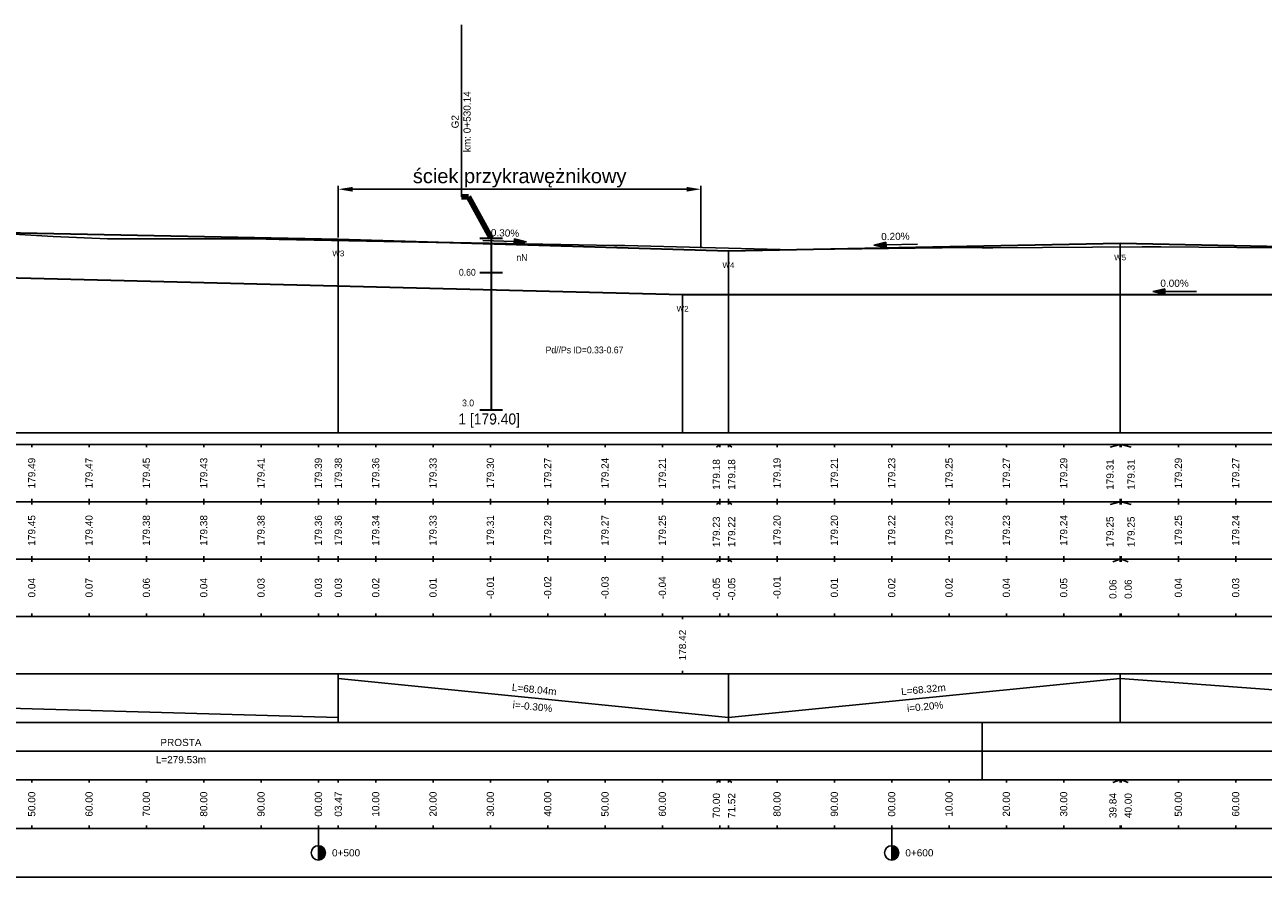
# Model space of a CAD drawing. Header units: metres. Extents: x 7432654 to 7433579, y 5709955 to 5710120.
# Tile 3 of 4: x 7433148 to 7433364, y 5709955 to 5710103. Entities that reach past the tile are written whole.
import ezdxf

# ---------------------------------------------------------------- set-up
doc = ezdxf.new("R2010")
doc.units = ezdxf.units.M
doc.layers.add('_D_8_Wymiary', color=7, linetype='Continuous', lineweight=20)
doc.layers.add('_KN_C-GEOLOGIA', color=34, linetype='Continuous', lineweight=30)
for name, color, linetype in [('C-DROGI-PROFILE', 7, 'Continuous'), ('C-DROGI-PROFILE-ETYKIETY', 7, 'Continuous'), ('C-DROGI-PROFILE-WIDOKI', 7, 'Continuous'), ('C-DROGI-PROFILE-WIDOKI-ETYKIETY', 7, 'Continuous')]:
    doc.layers.add(name, color=color, linetype=linetype)
doc.styles.add('GA5-ATR-TEXT', font='arial.ttf', dxfattribs={"width": 0.9})
doc.styles.get("Standard").update_dxf_attribs({"font": 'arial.ttf'})
doc.styles.add('Styl Arial', font='arial.ttf', dxfattribs={"height": 1})
doc.dimstyles.new('ISO-25', dxfattribs={"dimtxt": 2.5, "dimasz": 2.5, "dimexe": 1.25, "dimexo": 0.625, "dimtad": 1, "dimtxsty": 'Standard', "dimcen": 2.5, "dimadec": 0, "dimazin": 0, "dimtfac": 1, "dimtmove": 0, "dimatfit": 3, "dimfxl": 1, "dimarcsym": 0})

# ---------------------------------------------------------------- blocks, each defined once
blk = doc.blocks.new('*D16')
at = {"layer": '_D_8_Wymiary', "color": 0, "lineweight": -2, "transparency": 16777216}
for p, q in [((7433202.32, 5710066.39), (7433202.32, 5710075.4)), ((7433204.82, 5710074.78), (7433263.08, 5710074.78)), ((7433265.58, 5710064.49), (7433265.58, 5710075.4))]:
    blk.add_line(p, q, dxfattribs=at)
at = {"layer": '_D_8_Wymiary', "color": 0, "transparency": 16777216}
for points in [[(7433204.82, 5710075.19), (7433204.82, 5710074.36), (7433202.32, 5710074.78)], [(7433263.08, 5710075.19), (7433263.08, 5710074.36), (7433265.58, 5710074.78)]]:
    blk.add_solid(points, dxfattribs=at)
at = {"layer": 'Defpoints', "color": 0, "transparency": 16777216}
for p in [(7433265.58, 5710074.78), (7433202.32, 5710066.07), (7433265.58, 5710064.18)]:
    blk.add_point(p, dxfattribs=at)
at = {"layer": '_D_8_Wymiary', "color": 0, "transparency": 16777216, "insert": (7433233.95, 5710076.71), "char_height": 2.5, "attachment_point": 5}
blk.add_mtext('ściek przykrawężnikowy', dxfattribs=at)
blk = doc.blocks.new('kilometraz')
at = {"linetype": 'ByBlock', "lineweight": -2}
blk.add_hatch(color=0, dxfattribs=at).paths.add_polyline_path([(0, -0.5, 0.414214), (0.5, 0, 0.414214), (0, 0.5)])
at = {"color": 0, "linetype": 'ByBlock', "lineweight": -2}
blk.add_line((0, 0.5), (0, -0.5), dxfattribs=at)
blk.add_circle((0, 0), 0.5, dxfattribs=at)
blk = doc.blocks.new('strzalka_poziom_2')
blk.add_hatch(color=256).paths.add_polyline_path([(1, 0.091), (1, -0.091), (1.391, 0)])
blk.add_line((1, 0.091), (1, -0.091))
for points in [[(0, 0), (1, 0)], [(1.391, 0), (1, 0.091)], [(1.391, 0), (1, -0.091)]]:
    blk.add_lwpolyline(points)

msp = doc.modelspace()

# ---------------------------------------------------------------- linework, layer by layer
at = {"layer": '_KN_C-GEOLOGIA'}
for p, q in [((7433226.99, 5710066.272), (7433230.99, 5710066.272)), ((7433228.99, 5710066.272), (7433228.99, 5710036.272)), ((7433226.99, 5710060.272), (7433230.99, 5710060.272)), ((7433226.99, 5710036.272), (7433230.99, 5710036.272))]:
    msp.add_line(p, q, dxfattribs=at)
at = {"layer": 'C-DROGI-PROFILE', "color": 1, "linetype": 'Continuous', "lineweight": 35, "flags": 128}
msp.add_lwpolyline([(7432709.134, 5710075.325), (7432762.185, 5710079.296), (7432765.744, 5710079.531), (7432769.303, 5710079.702), (7432772.862, 5710079.81), (7432776.421, 5710079.855), (7432779.98, 5710079.836), (7432783.539, 5710079.754), (7432787.099, 5710079.609), (7432963.089, 5710070.859), (7433202.324, 5710066.074), (7433270.368, 5710064.032), (7433338.69, 5710065.376), (7433432.443, 5710063.466), (7433474.368, 5710064.935), (7433489.455, 5710063.879), (7433491.613, 5710063.869)], dxfattribs=at)
at = {"layer": 'C-DROGI-PROFILE', "color": 5, "linetype": 'Continuous', "lineweight": 35, "flags": 128}
msp.add_lwpolyline([(7432758.527, 5710072.089), (7432963.119, 5710063.906), (7433262.369, 5710056.425), (7433443.995, 5710056.425)], dxfattribs=at)
at = {"layer": 'C-DROGI-PROFILE', "color": 94, "linetype": 'Continuous', "lineweight": -3, "flags": 128}
msp.add_lwpolyline([(7433132.032, 5710067.756), (7433152.586, 5710066.557), (7433162.087, 5710066.124), (7433187.462, 5710066.112), (7433191.986, 5710066.011), (7433219.407, 5710065.513), (7433222.37, 5710065.513), (7433250.483, 5710064.972), (7433252.294, 5710064.94), (7433279.368, 5710064.28), (7433281.711, 5710064.224), (7433284.261, 5710064.255), (7433312.304, 5710064.589), (7433314.638, 5710064.572), (7433316.508, 5710064.561), (7433342.525, 5710064.759), (7433345.791, 5710064.751), (7433372.231, 5710064.516)], dxfattribs=at)
at = {"layer": 'C-DROGI-PROFILE-ETYKIETY', "color": 7, "linetype": 'Continuous', "lineweight": -3}
for p, q in [((7433223.796, 5710073.468), (7433223.796, 5710103.468)), ((7433202.324, 5710066.074), (7433202.324, 5710032.272)), ((7433338.69, 5710065.376), (7433338.69, 5710032.272)), ((7433270.368, 5710064.032), (7433270.368, 5710032.272)), ((7433262.369, 5710056.425), (7433262.369, 5710032.272))]:
    msp.add_line(p, q, dxfattribs=at)
at = {"layer": 'C-DROGI-PROFILE-WIDOKI', "color": 7, "linetype": 'Continuous', "lineweight": -3}
for p, q in [((7432698.35, 5710032.272), (7433498.85, 5710032.272)), ((7433148.85, 5710030.272), (7433148.85, 5710029.772)), ((7433158.85, 5710030.272), (7433158.85, 5710029.772)), ((7433168.85, 5710030.272), (7433168.85, 5710029.772)), ((7433178.85, 5710030.272), (7433178.85, 5710029.772)), ((7433188.85, 5710030.272), (7433188.85, 5710029.772)), ((7433198.85, 5710030.272), (7433198.85, 5710029.772)), ((7433208.85, 5710030.272), (7433208.85, 5710029.772)), ((7433218.85, 5710030.272), (7433218.85, 5710029.772)), ((7433228.85, 5710030.272), (7433228.85, 5710029.772)), ((7433238.85, 5710030.272), (7433238.85, 5710029.772)), ((7433248.85, 5710030.272), (7433248.85, 5710029.772)), ((7433258.85, 5710030.272), (7433258.85, 5710029.772)), ((7433268.85, 5710030.272), (7433268.85, 5710029.772)), ((7433278.85, 5710030.272), (7433278.85, 5710029.772)), ((7433288.85, 5710030.272), (7433288.85, 5710029.772)), ((7433298.85, 5710030.272), (7433298.85, 5710029.772)), ((7433308.85, 5710030.272), (7433308.85, 5710029.772)), ((7433318.85, 5710030.272), (7433318.85, 5710029.772)), ((7433328.85, 5710030.272), (7433328.85, 5710029.772)), ((7433338.85, 5710030.272), (7433338.85, 5710029.772)), ((7433348.85, 5710030.272), (7433348.85, 5710029.772)), ((7433358.85, 5710030.272), (7433358.85, 5710029.772)), ((7433148.85, 5710020.272), (7433148.85, 5710020.772)), ((7433148.85, 5710020.272), (7433148.85, 5710019.772)), ((7433158.85, 5710020.272), (7433158.85, 5710020.772)), ((7433158.85, 5710020.272), (7433158.85, 5710019.772)), ((7433168.85, 5710020.272), (7433168.85, 5710020.772)), ((7433168.85, 5710020.272), (7433168.85, 5710019.772)), ((7433178.85, 5710020.272), (7433178.85, 5710020.772)), ((7433178.85, 5710020.272), (7433178.85, 5710019.772)), ((7433188.85, 5710020.272), (7433188.85, 5710020.772)), ((7433188.85, 5710020.272), (7433188.85, 5710019.772)), ((7433198.85, 5710020.272), (7433198.85, 5710020.772)), ((7433198.85, 5710020.272), (7433198.85, 5710019.772)), ((7433208.85, 5710020.272), (7433208.85, 5710020.772)), ((7433208.85, 5710020.272), (7433208.85, 5710019.772)), ((7433218.85, 5710020.272), (7433218.85, 5710020.772)), ((7433218.85, 5710020.272), (7433218.85, 5710019.772)), ((7433228.85, 5710020.272), (7433228.85, 5710020.772)), ((7433228.85, 5710020.272), (7433228.85, 5710019.772)), ((7433238.85, 5710020.272), (7433238.85, 5710020.772)), ((7433238.85, 5710020.272), (7433238.85, 5710019.772)), ((7433248.85, 5710020.272), (7433248.85, 5710020.772)), ((7433248.85, 5710020.272), (7433248.85, 5710019.772)), ((7433258.85, 5710020.272), (7433258.85, 5710020.772)), ((7433258.85, 5710020.272), (7433258.85, 5710019.772)), ((7433268.85, 5710020.272), (7433268.85, 5710020.772)), ((7433268.85, 5710020.272), (7433268.85, 5710019.772)), ((7433278.85, 5710020.272), (7433278.85, 5710020.772)), ((7433278.85, 5710020.272), (7433278.85, 5710019.772)), ((7433288.85, 5710020.272), (7433288.85, 5710020.772)), ((7433288.85, 5710020.272), (7433288.85, 5710019.772)), ((7433298.85, 5710020.272), (7433298.85, 5710020.772)), ((7433298.85, 5710020.272), (7433298.85, 5710019.772)), ((7433308.85, 5710020.272), (7433308.85, 5710020.772)), ((7433308.85, 5710020.272), (7433308.85, 5710019.772)), ((7433318.85, 5710020.272), (7433318.85, 5710020.772)), ((7433318.85, 5710020.272), (7433318.85, 5710019.772)), ((7433328.85, 5710020.272), (7433328.85, 5710020.772)), ((7433328.85, 5710020.272), (7433328.85, 5710019.772)), ((7433338.85, 5710020.272), (7433338.85, 5710020.772)), ((7433338.85, 5710020.272), (7433338.85, 5710019.772)), ((7433348.85, 5710020.272), (7433348.85, 5710020.772)), ((7433348.85, 5710020.272), (7433348.85, 5710019.772)), ((7433358.85, 5710020.272), (7433358.85, 5710020.772)), ((7433358.85, 5710020.272), (7433358.85, 5710019.772)), ((7433148.85, 5710010.272), (7433148.85, 5710010.772)), ((7433148.85, 5710010.272), (7433148.85, 5710009.772)), ((7433158.85, 5710010.272), (7433158.85, 5710010.772)), ((7433158.85, 5710010.272), (7433158.85, 5710009.772)), ((7433168.85, 5710010.272), (7433168.85, 5710010.772)), ((7433168.85, 5710010.272), (7433168.85, 5710009.772)), ((7433178.85, 5710010.272), (7433178.85, 5710010.772)), ((7433178.85, 5710010.272), (7433178.85, 5710009.772)), ((7433188.85, 5710010.272), (7433188.85, 5710010.772)), ((7433188.85, 5710010.272), (7433188.85, 5710009.772)), ((7433198.85, 5710010.272), (7433198.85, 5710010.772)), ((7433198.85, 5710010.272), (7433198.85, 5710009.772)), ((7433208.85, 5710010.272), (7433208.85, 5710010.772)), ((7433208.85, 5710010.272), (7433208.85, 5710009.772)), ((7433218.85, 5710010.272), (7433218.85, 5710010.772)), ((7433218.85, 5710010.272), (7433218.85, 5710009.772)), ((7433228.85, 5710010.272), (7433228.85, 5710010.772)), ((7433228.85, 5710010.272), (7433228.85, 5710009.772)), ((7433238.85, 5710010.272), (7433238.85, 5710010.772)), ((7433238.85, 5710010.272), (7433238.85, 5710009.772)), ((7433248.85, 5710010.272), (7433248.85, 5710010.772)), ((7433248.85, 5710010.272), (7433248.85, 5710009.772)), ((7433258.85, 5710010.272), (7433258.85, 5710010.772)), ((7433258.85, 5710010.272), (7433258.85, 5710009.772)), ((7433268.85, 5710010.272), (7433268.85, 5710010.772)), ((7433268.85, 5710010.272), (7433268.85, 5710009.772)), ((7433278.85, 5710010.272), (7433278.85, 5710010.772)), ((7433278.85, 5710010.272), (7433278.85, 5710009.772)), ((7433288.85, 5710010.272), (7433288.85, 5710010.772)), ((7433288.85, 5710010.272), (7433288.85, 5710009.772)), ((7433298.85, 5710010.272), (7433298.85, 5710010.772)), ((7433298.85, 5710010.272), (7433298.85, 5710009.772)), ((7433308.85, 5710010.272), (7433308.85, 5710010.772)), ((7433308.85, 5710010.272), (7433308.85, 5710009.772)), ((7433318.85, 5710010.272), (7433318.85, 5710010.772)), ((7433318.85, 5710010.272), (7433318.85, 5710009.772)), ((7433328.85, 5710010.272), (7433328.85, 5710010.772)), ((7433328.85, 5710010.272), (7433328.85, 5710009.772)), ((7433338.85, 5710010.272), (7433338.85, 5710010.772)), ((7433338.85, 5710010.272), (7433338.85, 5710009.772)), ((7433348.85, 5710010.272), (7433348.85, 5710010.772)), ((7433348.85, 5710010.272), (7433348.85, 5710009.772)), ((7433358.85, 5710010.272), (7433358.85, 5710010.772)), ((7433358.85, 5710010.272), (7433358.85, 5710009.772)), ((7433148.85, 5710000.272), (7433148.85, 5710000.772)), ((7433158.85, 5710000.272), (7433158.85, 5710000.772)), ((7433168.85, 5710000.272), (7433168.85, 5710000.772)), ((7433178.85, 5710000.272), (7433178.85, 5710000.772)), ((7433188.85, 5710000.272), (7433188.85, 5710000.772)), ((7433198.85, 5710000.272), (7433198.85, 5710000.772)), ((7433208.85, 5710000.272), (7433208.85, 5710000.772)), ((7433218.85, 5710000.272), (7433218.85, 5710000.772)), ((7433228.85, 5710000.272), (7433228.85, 5710000.772)), ((7433238.85, 5710000.272), (7433238.85, 5710000.772)), ((7433248.85, 5710000.272), (7433248.85, 5710000.772)), ((7433258.85, 5710000.272), (7433258.85, 5710000.772)), ((7433268.85, 5710000.272), (7433268.85, 5710000.772)), ((7433278.85, 5710000.272), (7433278.85, 5710000.772)), ((7433288.85, 5710000.272), (7433288.85, 5710000.772)), ((7433298.85, 5710000.272), (7433298.85, 5710000.772)), ((7433308.85, 5710000.272), (7433308.85, 5710000.772)), ((7433318.85, 5710000.272), (7433318.85, 5710000.772)), ((7433328.85, 5710000.272), (7433328.85, 5710000.772)), ((7433338.85, 5710000.272), (7433338.85, 5710000.772)), ((7433348.85, 5710000.272), (7433348.85, 5710000.772)), ((7433358.85, 5710000.272), (7433358.85, 5710000.772)), ((7433202.324, 5709981.772), (7433202.324, 5709990.272)), ((7433270.368, 5709981.772), (7433270.368, 5709990.272)), ((7433338.69, 5709981.772), (7433338.69, 5709990.272)), ((7433314.638, 5709971.772), (7433314.638, 5709981.772)), ((7433148.85, 5709971.772), (7433148.85, 5709971.272)), ((7433158.85, 5709971.772), (7433158.85, 5709971.272)), ((7433168.85, 5709971.772), (7433168.85, 5709971.272)), ((7433178.85, 5709971.772), (7433178.85, 5709971.272)), ((7433188.85, 5709971.772), (7433188.85, 5709971.272)), ((7433198.85, 5709971.772), (7433198.85, 5709971.272)), ((7433208.85, 5709971.772), (7433208.85, 5709971.272)), ((7433218.85, 5709971.772), (7433218.85, 5709971.272)), ((7433228.85, 5709971.772), (7433228.85, 5709971.272)), ((7433238.85, 5709971.772), (7433238.85, 5709971.272)), ((7433248.85, 5709971.772), (7433248.85, 5709971.272)), ((7433258.85, 5709971.772), (7433258.85, 5709971.272)), ((7433268.85, 5709971.772), (7433268.85, 5709971.272)), ((7433278.85, 5709971.772), (7433278.85, 5709971.272)), ((7433288.85, 5709971.772), (7433288.85, 5709971.272)), ((7433298.85, 5709971.772), (7433298.85, 5709971.272)), ((7433308.85, 5709971.772), (7433308.85, 5709971.272)), ((7433318.85, 5709971.772), (7433318.85, 5709971.272)), ((7433328.85, 5709971.772), (7433328.85, 5709971.272)), ((7433338.85, 5709971.772), (7433338.85, 5709971.272)), ((7433348.85, 5709971.772), (7433348.85, 5709971.272)), ((7433358.85, 5709971.772), (7433358.85, 5709971.272)), ((7433148.85, 5709963.272), (7433148.85, 5709963.772)), ((7433158.85, 5709963.272), (7433158.85, 5709963.772)), ((7433168.85, 5709963.272), (7433168.85, 5709963.772)), ((7433178.85, 5709963.272), (7433178.85, 5709963.772)), ((7433188.85, 5709963.272), (7433188.85, 5709963.772)), ((7433198.85, 5709963.272), (7433198.85, 5709963.772)), ((7433198.85, 5709963.272), (7433198.85, 5709958.272)), ((7433208.85, 5709963.272), (7433208.85, 5709963.772)), ((7433218.85, 5709963.272), (7433218.85, 5709963.772)), ((7433228.85, 5709963.272), (7433228.85, 5709963.772)), ((7433238.85, 5709963.272), (7433238.85, 5709963.772)), ((7433248.85, 5709963.272), (7433248.85, 5709963.772)), ((7433258.85, 5709963.272), (7433258.85, 5709963.772)), ((7433268.85, 5709963.272), (7433268.85, 5709963.772)), ((7433278.85, 5709963.272), (7433278.85, 5709963.772)), ((7433288.85, 5709963.272), (7433288.85, 5709963.772)), ((7433298.85, 5709963.272), (7433298.85, 5709963.772)), ((7433298.85, 5709963.272), (7433298.85, 5709958.272)), ((7433308.85, 5709963.272), (7433308.85, 5709963.772)), ((7433318.85, 5709963.272), (7433318.85, 5709963.772)), ((7433328.85, 5709963.272), (7433328.85, 5709963.772)), ((7433338.85, 5709963.272), (7433338.85, 5709963.772)), ((7433348.85, 5709963.272), (7433348.85, 5709963.772)), ((7433358.85, 5709963.272), (7433358.85, 5709963.772))]:
    msp.add_line(p, q, dxfattribs=at)
at = {"layer": 'C-DROGI-PROFILE-WIDOKI', "color": 1, "linetype": 'Continuous', "lineweight": -3}
for p, q in [((7433202.324, 5710030.272), (7433202.324, 5710029.772)), ((7433270.368, 5710030.272), (7433270.368, 5710029.772)), ((7433338.69, 5710030.272), (7433338.69, 5710029.772)), ((7433202.324, 5710020.272), (7433202.324, 5710020.772)), ((7433202.324, 5710020.272), (7433202.324, 5710019.772)), ((7433270.368, 5710020.272), (7433270.368, 5710020.772)), ((7433270.368, 5710020.272), (7433270.368, 5710019.772)), ((7433338.69, 5710020.272), (7433338.69, 5710020.772)), ((7433338.69, 5710020.272), (7433338.69, 5710019.772)), ((7433202.324, 5710010.272), (7433202.324, 5710010.772)), ((7433202.324, 5710010.272), (7433202.324, 5710009.772)), ((7433270.368, 5710010.272), (7433270.368, 5710010.772)), ((7433270.368, 5710010.272), (7433270.368, 5710009.772)), ((7433338.69, 5710010.272), (7433338.69, 5710010.772)), ((7433338.69, 5710010.272), (7433338.69, 5710009.772)), ((7433202.324, 5710000.272), (7433202.324, 5710000.772)), ((7433270.368, 5710000.272), (7433270.368, 5710000.772)), ((7433338.69, 5710000.272), (7433338.69, 5710000.772)), ((7433262.369, 5710000.272), (7433262.369, 5709999.772)), ((7433262.369, 5709990.272), (7433262.369, 5709990.772)), ((7433202.324, 5709971.772), (7433202.324, 5709971.272)), ((7433270.368, 5709971.772), (7433270.368, 5709971.272)), ((7433338.69, 5709971.772), (7433338.69, 5709971.272)), ((7433202.324, 5709963.272), (7433202.324, 5709963.772)), ((7433270.368, 5709963.272), (7433270.368, 5709963.772)), ((7433338.69, 5709963.272), (7433338.69, 5709963.772))]:
    msp.add_line(p, q, dxfattribs=at)
at = {"layer": 'C-DROGI-PROFILE-WIDOKI', "color": 6, "linetype": 'Continuous', "lineweight": -3}
for p, q in [((7432963.089, 5709989.422), (7433202.324, 5709982.622)), ((7433202.324, 5709989.422), (7433270.368, 5709982.622)), ((7433270.368, 5709982.622), (7433338.69, 5709989.422)), ((7433338.69, 5709989.422), (7433432.443, 5709982.622)), ((7432819.087, 5709976.772), (7433498.85, 5709976.772))]:
    msp.add_line(p, q, dxfattribs=at)
at = {"layer": 'C-DROGI-PROFILE-WIDOKI', "color": 7, "linetype": 'Continuous', "lineweight": -3}
for points in [[(7432698.85, 5710020.272), (7433498.85, 5710020.272), (7433498.85, 5710030.272), (7432698.85, 5710030.272)], [(7432698.85, 5710010.272), (7433498.85, 5710010.272), (7433498.85, 5710020.272), (7432698.85, 5710020.272)], [(7432698.85, 5710000.272), (7433498.85, 5710000.272), (7433498.85, 5710010.272), (7432698.85, 5710010.272)], [(7432698.85, 5709990.272), (7433498.85, 5709990.272), (7433498.85, 5710000.272), (7432698.85, 5710000.272)], [(7432698.85, 5709981.772), (7433498.85, 5709981.772), (7433498.85, 5709990.272), (7432698.85, 5709990.272)], [(7432698.85, 5709971.772), (7433498.85, 5709971.772), (7433498.85, 5709981.772), (7432698.85, 5709981.772)], [(7432698.85, 5709963.272), (7433498.85, 5709963.272), (7433498.85, 5709971.772), (7432698.85, 5709971.772)], [(7432698.85, 5709954.772), (7433498.85, 5709954.772), (7433498.85, 5709963.272), (7432698.85, 5709963.272)]]:
    msp.add_3dface(points, dxfattribs=at)
at = {"layer": 'C-DROGI-PROFILE-WIDOKI-ETYKIETY', "color": 7, "linetype": 'Continuous', "lineweight": -3}
for p, q in [((7433268.85, 5710030.272), (7433268.278, 5710029.772)), ((7433270.368, 5710030.272), (7433270.94, 5710029.772)), ((7433338.69, 5710030.272), (7433336.932, 5710029.772)), ((7433338.85, 5710030.272), (7433340.608, 5710029.772)), ((7433268.85, 5710020.272), (7433268.278, 5710019.772)), ((7433270.368, 5710020.272), (7433270.94, 5710019.772)), ((7433338.69, 5710020.272), (7433336.932, 5710019.772)), ((7433338.85, 5710020.272), (7433340.608, 5710019.772)), ((7433268.85, 5710010.272), (7433268.278, 5710009.772)), ((7433270.368, 5710010.272), (7433270.94, 5710009.772)), ((7433338.69, 5710010.272), (7433337.439, 5710009.772)), ((7433338.85, 5710010.272), (7433340.101, 5710009.772)), ((7433268.85, 5709971.772), (7433268.278, 5709971.272)), ((7433270.368, 5709971.772), (7433270.94, 5709971.272)), ((7433338.69, 5709971.772), (7433337.439, 5709971.272)), ((7433338.85, 5709971.772), (7433340.101, 5709971.272))]:
    msp.add_line(p, q, dxfattribs=at)

# ---------------------------------------------------------------- block references
at = {"layer": 'C-DROGI-PROFILE-ETYKIETY', "color": 7, "linetype": 'Continuous', "lineweight": -3, "xscale": 5.476738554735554, "yscale": 5.476738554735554, "zscale": 5.476738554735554}
for p, rotation in [((7433227.557, 5710065.817), 358.2816419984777), ((7433303.328, 5710065.181), 181.1268451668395), ((7433351.99, 5710056.925), 180)]:
    msp.add_blockref('strzalka_poziom_2', p, dxfattribs=dict(at, rotation=rotation))
at = {"layer": 'C-DROGI-PROFILE-WIDOKI-ETYKIETY', "color": 7, "linetype": 'Continuous', "lineweight": -3, "xscale": 2.5, "yscale": 2.5, "zscale": 2.5}
for p in [(7433198.85, 5709959.022), (7433298.85, 5709959.022)]:
    msp.add_blockref('kilometraz', p, dxfattribs=at)

# ---------------------------------------------------------------- texts
at = {"layer": '_KN_C-GEOLOGIA', "style": 'GA5-ATR-TEXT', "width": 0.9}
for s, p in [('0.60', (7433223.356, 5710059.692)), ('3.0', (7433223.908, 5710036.901))]:
    msp.add_text(s, height=1.1995, dxfattribs=at).set_placement(p)
at = {"layer": '_KN_C-GEOLOGIA', "attachment_point": 5, "style": 'GA5-ATR-TEXT'}
for s, heights, insert, char_height in [('nN', [1.573], (7433234.348, 5710062.866), 1.2), ('\\pt40.8;Pd//Ps{\\Fgreekc|c238;\\H0.83333x; }ID=0.33-0.67\\P', [0], (7433245.265, 5710046.736), 1.2), ('1 [179.40]', [0], (7433228.638, 5710034.417), 1.92)]:
    msp.add_mtext_dynamic_manual_height_columns(s, width=55.99764, gutter_width=10, heights=heights, dxfattribs=dict(at, insert=insert, char_height=char_height))
at = {"layer": 'C-DROGI-PROFILE-ETYKIETY', "color": 7, "linetype": 'Continuous', "lineweight": -3, "insert": (7433225.421, 5710086.558), "char_height": 1.25, "attachment_point": 8, "rotation": 90, "style": 'Styl Arial'}
msp.add_mtext('G2\\Pkm: 0+530.14', dxfattribs=at)
at = {"layer": 'C-DROGI-PROFILE-ETYKIETY', "color": 7, "linetype": 'Continuous', "lineweight": -3, "char_height": 1.25, "attachment_point": 8}
for s, insert, rotation in [('0.30%', (7433231.387, 5710066.515), 358.28164), ('0.20%', (7433299.504, 5710065.918), 1.12685)]:
    msp.add_mtext(s, dxfattribs=dict(at, insert=insert, rotation=rotation))
at = {"layer": 'C-DROGI-PROFILE-ETYKIETY', "color": 7, "linetype": 'Continuous', "lineweight": -3}
for s, insert, char_height, attachment_point in [('W3', (7433202.324, 5710063.574), 1, 5), ('W5', (7433338.69, 5710062.876), 1, 5), ('W4', (7433270.368, 5710061.532), 1, 5), ('0.00%', (7433348.182, 5710057.737), 1.25, 8), ('W2', (7433262.369, 5710053.925), 1, 5)]:
    msp.add_mtext(s, dxfattribs=dict(at, insert=insert, char_height=char_height, attachment_point=attachment_point))
at = {"layer": 'C-DROGI-PROFILE-WIDOKI-ETYKIETY', "color": 7, "linetype": 'Continuous', "lineweight": -3, "char_height": 1.25, "attachment_point": 5}
for s, insert, rotation in [('179.49', (7433148.85, 5710025.272), 90), ('179.47', (7433158.85, 5710025.272), 90), ('179.45', (7433168.85, 5710025.272), 90), ('179.43', (7433178.85, 5710025.272), 90), ('179.41', (7433188.85, 5710025.272), 90), ('179.39', (7433198.85, 5710025.272), 90), ('179.38', (7433202.324, 5710025.272), 90), ('179.36', (7433208.85, 5710025.272), 90), ('179.33', (7433218.85, 5710025.272), 90), ('179.30', (7433228.85, 5710025.272), 90), ('179.27', (7433238.85, 5710025.272), 90), ('179.24', (7433248.85, 5710025.272), 90), ('179.21', (7433258.85, 5710025.272), 90), ('179.18', (7433268.278, 5710025.022), 90), ('179.18', (7433270.94, 5710025.022), 90), ('179.19', (7433278.85, 5710025.272), 90), ('179.21', (7433288.85, 5710025.272), 90), ('179.23', (7433298.85, 5710025.272), 90), ('179.25', (7433308.85, 5710025.272), 90), ('179.27', (7433318.85, 5710025.272), 90), ('179.29', (7433328.85, 5710025.272), 90), ('179.31', (7433336.932, 5710025.022), 90), ('179.31', (7433340.608, 5710025.022), 90), ('179.29', (7433348.85, 5710025.272), 90), ('179.27', (7433358.85, 5710025.272), 90), ('179.45', (7433148.85, 5710015.272), 90), ('179.40', (7433158.85, 5710015.272), 90), ('179.38', (7433168.85, 5710015.272), 90), ('179.38', (7433178.85, 5710015.272), 90), ('179.38', (7433188.85, 5710015.272), 90), ('179.36', (7433198.85, 5710015.272), 90), ('179.36', (7433202.324, 5710015.272), 90), ('179.34', (7433208.85, 5710015.272), 90), ('179.33', (7433218.85, 5710015.272), 90), ('179.31', (7433228.85, 5710015.272), 90), ('179.29', (7433238.85, 5710015.272), 90), ('179.27', (7433248.85, 5710015.272), 90), ('179.25', (7433258.85, 5710015.272), 90), ('179.23', (7433268.278, 5710015.022), 90), ('179.22', (7433270.94, 5710015.022), 90), ('179.20', (7433278.85, 5710015.272), 90), ('179.20', (7433288.85, 5710015.272), 90), ('179.22', (7433298.85, 5710015.272), 90), ('179.23', (7433308.85, 5710015.272), 90), ('179.23', (7433318.85, 5710015.272), 90), ('179.24', (7433328.85, 5710015.272), 90), ('179.25', (7433336.932, 5710015.022), 90), ('179.25', (7433340.608, 5710015.022), 90), ('179.25', (7433348.85, 5710015.272), 90), ('179.24', (7433358.85, 5710015.272), 90), ('-0.01', (7433228.85, 5710005.272), 90), ('-0.02', (7433238.85, 5710005.272), 90), ('-0.03', (7433248.85, 5710005.272), 90), ('-0.04', (7433258.85, 5710005.272), 90), ('-0.01', (7433278.85, 5710005.272), 90), ('0.04', (7433148.85, 5710005.272), 90), ('0.07', (7433158.85, 5710005.272), 90), ('0.06', (7433168.85, 5710005.272), 90), ('0.04', (7433178.85, 5710005.272), 90), ('0.03', (7433188.85, 5710005.272), 90), ('0.03', (7433198.85, 5710005.272), 90), ('0.03', (7433202.324, 5710005.272), 90), ('0.02', (7433208.85, 5710005.272), 90), ('0.01', (7433218.85, 5710005.272), 90), ('-0.05', (7433268.278, 5710005.022), 90), ('-0.05', (7433270.94, 5710005.022), 90), ('0.01', (7433288.85, 5710005.272), 90), ('0.02', (7433298.85, 5710005.272), 90), ('0.02', (7433308.85, 5710005.272), 90), ('0.04', (7433318.85, 5710005.272), 90), ('0.05', (7433328.85, 5710005.272), 90), ('0.06', (7433337.439, 5710005.022), 90), ('0.06', (7433340.101, 5710005.022), 90), ('0.04', (7433348.85, 5710005.272), 90), ('0.03', (7433358.85, 5710005.272), 90), ('178.42', (7433262.369, 5709995.272), 90), ('L=68.04m', (7433236.495, 5709987.515), 354.29312), ('L=68.32m', (7433304.381, 5709987.515), 5.68386), ('i=-0.30%', (7433236.197, 5709984.529), 354.29312), ('i=0.20%', (7433304.678, 5709984.529), 5.68386), ('50.00', (7433148.85, 5709967.522), 90), ('60.00', (7433158.85, 5709967.522), 90), ('70.00', (7433168.85, 5709967.522), 90), ('80.00', (7433178.85, 5709967.522), 90), ('90.00', (7433188.85, 5709967.522), 90), ('00.00', (7433198.85, 5709967.522), 90), ('03.47', (7433202.324, 5709967.522), 90), ('10.00', (7433208.85, 5709967.522), 90), ('20.00', (7433218.85, 5709967.522), 90), ('30.00', (7433228.85, 5709967.522), 90), ('40.00', (7433238.85, 5709967.522), 90), ('50.00', (7433248.85, 5709967.522), 90), ('60.00', (7433258.85, 5709967.522), 90), ('70.00', (7433268.278, 5709967.272), 90), ('71.52', (7433270.94, 5709967.272), 90), ('80.00', (7433278.85, 5709967.522), 90), ('90.00', (7433288.85, 5709967.522), 90), ('00.00', (7433298.85, 5709967.522), 90), ('10.00', (7433308.85, 5709967.522), 90), ('20.00', (7433318.85, 5709967.522), 90), ('30.00', (7433328.85, 5709967.522), 90), ('39.84', (7433337.439, 5709967.272), 90), ('40.00', (7433340.101, 5709967.272), 90), ('50.00', (7433348.85, 5709967.522), 90), ('60.00', (7433358.85, 5709967.522), 90)]:
    msp.add_mtext(s, dxfattribs=dict(at, insert=insert, rotation=rotation))
at = {"layer": 'C-DROGI-PROFILE-WIDOKI-ETYKIETY', "color": 7, "linetype": 'Continuous', "lineweight": -3, "char_height": 1.25}
for s, insert, attachment_point in [('PROSTA', (7433174.874, 5709978.272), 5), ('L=279.53m', (7433174.874, 5709975.272), 5), ('0+500', (7433201.225, 5709959.022), 4), ('0+600', (7433301.225, 5709959.022), 4)]:
    msp.add_mtext(s, dxfattribs=dict(at, insert=insert, attachment_point=attachment_point))

# ---------------------------------------------------------------- dimensions: what is measured, and where the dimension line sits
at = {"layer": '_D_8_Wymiary'}
dim = msp.add_linear_dim(base=(7433265.581, 5710074.775), p1=(7433202.324, 5710066.074), p2=(7433265.581, 5710064.176), text='ściek przykrawężnikowy', dimstyle='ISO-25', override={"dimscale": 0.5, "dimtxt": 5, "dimasz": 5, "dimzin": 0}, dxfattribs=at)
dim.commit()
dim.dimension.update_dxf_attribs({"geometry": '*D16', "text_midpoint": (7433233.953, 5710076.712)})

# ---------------------------------------------------------------- leaders
at = {"layer": 'C-DROGI-PROFILE-ETYKIETY', "color": 7, "linetype": 'Continuous', "lineweight": -3}
msp.add_leader([(7433228.99, 5710066.272), (7433225.046, 5710073.468), (7433223.796, 5710073.468)], dimstyle='ISO-25', override={"dimscale": 1, "dimasz": 1.25, "dimclrd": 256, "dimlwd": 65535}, dxfattribs=at)

doc.saveas('drawing.dxf')
